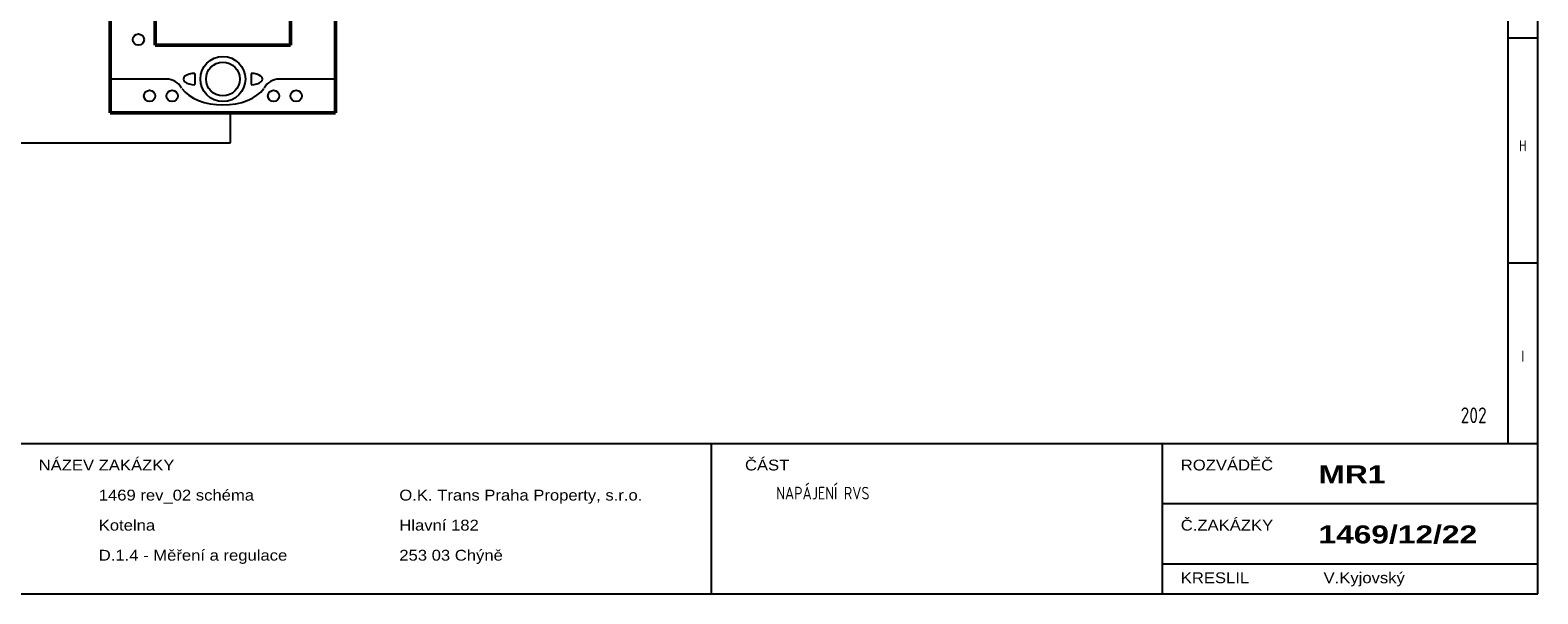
# Model space of a CAD drawing. Header units: millimetres. Extents: x 8 to 412, y 5 to 282.
# Tile 3 of 5: x 162 to 412, y 5 to 99. Entities that reach past the tile are written whole.
import ezdxf
from ezdxf.enums import TextEntityAlignment as Align

# ---------------------------------------------------------------- set-up
doc = ezdxf.new("R2010")
doc.units = ezdxf.units.MM
doc.linetypes.add('Caddy_Solid', pattern=[0])
doc.layers.add('Caddy_1', color=7, linetype='Caddy_Solid', lineweight=25)
doc.styles.add('Caddy_Arial', font='arial.ttf', dxfattribs={"width": 1.1})
doc.styles.add('Caddy_Arial Black', font='ariblk.ttf', dxfattribs={"width": 1.1})
doc.styles.add('Caddy_Vectorfont1p', font='isocp___.ttf', dxfattribs={"width": 0.9})

# ---------------------------------------------------------------- blocks, each defined once
blk = doc.blocks.new('9646912B40A1')
at = {"layer": 'Caddy_1', "color": 7, "linetype": 'Caddy_Solid', "lineweight": 25}
for p, q in [((412.5, 5), (412.5, 282.5)), ((407.5, 277.5), (407.5, 30)), ((407.5, 97.5), (412.5, 97.5)), ((412.5, 60), (407.5, 60)), ((7.5, 30), (412.5, 30)), ((275, 30), (275, 5)), ((350, 30), (350, 5)), ((350, 20), (412.5, 20)), ((350, 10), (412.5, 10)), ((7.5, 5), (412.5, 5))]:
    blk.add_line(p, q, dxfattribs=at)
at = {"layer": 'Caddy_1', "color": 7, "lineweight": 25, "style": 'Caddy_Vectorfont1p', "width": 0.9}
for s, p in [('H', (410, 78.61)), ('I', (410, 43.61))]:
    blk.add_text(s, height=1.84, dxfattribs=at).set_placement(p, align=Align.CENTER)
at = {"layer": 'Caddy_1', "color": 1, "lineweight": 25, "true_color": 0xff0000, "style": 'Caddy_Vectorfont1p', "width": 0.9}
blk.add_text('202', height=2.625, dxfattribs=at).set_placement((404, 33.38), align=Align.RIGHT)
at = {"layer": 'Caddy_1', "color": 7, "lineweight": 25}
for s, height, style, width, p in [('NÁZEV ZAKÁZKY', 1.8, 'Caddy_Arial', 1.1, (163.1, 25.52)), ('ČÁST', 1.8, 'Caddy_Arial', 1.1, (280.6, 25.52)), ('ROZVÁDĚČ', 1.8, 'Caddy_Arial', 1.1, (353.1, 25.52)), ('MR1', 3, 'Caddy_Arial Black', 1.1, (376, 23.38)), ('1469 rev_02 schéma', 1.8, 'Caddy_Arial', 1.1, (173.1, 20.52)), ('NAPÁJENÍ RVS', 2.1, 'Caddy_Vectorfont1p', 0.9, (285.8, 20.7)), ('O.K. Trans Praha Property, s.r.o.', 1.8, 'Caddy_Arial', 1.1, (223.1, 20.52)), ('Hlavní 182', 1.8, 'Caddy_Arial', 1.1, (223.1, 15.52)), ('Č.ZAKÁZKY', 1.8, 'Caddy_Arial', 1.1, (353.1, 15.52)), ('Kotelna', 1.8, 'Caddy_Arial', 1.1, (173.1, 15.52)), ('1469/12/22', 3, 'Caddy_Arial Black', 1.1, (376, 13.38)), ('D.1.4 - Měření a regulace', 1.8, 'Caddy_Arial', 1.1, (173.1, 10.52)), ('253 03 Chýně', 1.8, 'Caddy_Arial', 1.1, (223.1, 10.52)), ('KRESLIL', 1.8, 'Caddy_Arial', 1.1, (353.1, 6.77)), ('V.Kyjovský', 1.8, 'Caddy_Arial', 1.1, (376.85, 6.77))]:
    blk.add_text(s, height=height, dxfattribs=dict(at, style=style, width=width)).set_placement(p)
blk = doc.blocks.new('E1B37C5194CD')
at = {"layer": 'Caddy_1', "color": 7, "linetype": 'Caddy_Solid', "lineweight": 50}
for p, q in [((205, 107.5), (182.5, 107.5)), ((182.5, 107.5), (182.5, 96.25)), ((205, 96.25), (205, 107.5)), ((182.5, 96.25), (205, 96.25))]:
    blk.add_line(p, q, dxfattribs=at)
blk = doc.blocks.new('E0909002F8C4')
at = {"layer": 'Caddy_1', "color": 7, "linetype": 'Caddy_Solid', "lineweight": 50}
for p, q in [((175, 110), (212.5, 110)), ((175, 85), (175, 110)), ((212.5, 110), (212.5, 85)), ((212.5, 85), (175, 85))]:
    blk.add_line(p, q, dxfattribs=at)
blk = doc.blocks.new('8C3F3CC587A9')
at = {"layer": 'Caddy_1', "color": 7, "linetype": 'Caddy_Solid', "lineweight": 25}
for p, q in [((184.38, 90.62), (175, 90.62)), ((189.06, 91.56), (189.06, 89.69)), ((198.44, 91.56), (198.44, 89.69)), ((212.5, 90.62), (203.12, 90.62))]:
    blk.add_line(p, q, dxfattribs=at)
for centre, radius in [((179.69, 106.56), 0.938), ((207.81, 106.56), 0.938), ((179.69, 97.19), 0.938), ((193.75, 90.62), 3.75), ((193.75, 90.62), 2.81), ((181.56, 87.81), 0.938), ((185.31, 87.81), 0.938), ((202.19, 87.81), 0.938), ((205.94, 87.81), 0.938)]:
    blk.add_circle(centre, radius, dxfattribs=at)
for centre, major_axis, ratio, start_param, end_param in [((184.38, 87.81), (2.81, 0), 1, 0.487605, 1.570796), ((189.06, 90.62), (1.88, 0), 0.5, 1.570796, 4.712389), ((198.44, 90.62), (1.88, 0), 0.5, 4.712389, 7.853982), ((203.12, 87.81), (2.81, 0), 1, 1.570796, 2.654), ((193.75, 91), (7.5, 0), 0.625, 3.570371, 5.854407)]:
    blk.add_ellipse(centre, major_axis=major_axis, ratio=ratio, start_param=start_param, end_param=end_param, dxfattribs=at)
at = {"layer": 'Caddy_1'}
for name in ['E0909002F8C4', 'E1B37C5194CD']:
    blk.add_blockref(name, (0, 0, 1), dxfattribs=at)
at = {"layer": 'Caddy_1', "color": 7, "lineweight": 25, "style": 'Caddy_Vectorfont1p', "width": 0.9}
blk.add_attdef('$TAG160010', text='', height=1.84, dxfattribs=at).set_placement((172.53, 106.46), align=Align.RIGHT)

msp = doc.modelspace()

# ---------------------------------------------------------------- linework, layer by layer
at = {"layer": 'Caddy_1', "color": 7, "linetype": 'Caddy_Solid', "lineweight": 25}
for p, q in [((195, 80), (195, 85)), ((160, 80), (195, 80))]:
    msp.add_line(p, q, dxfattribs=at)

# ---------------------------------------------------------------- block references
at = {"layer": 'Caddy_1'}
msp.add_blockref('9646912B40A1', (0, 0, 1), dxfattribs=at)
ref = msp.add_blockref('8C3F3CC587A9', (0, 0, 1), dxfattribs=at)
ref.add_attrib('$TAG160010', 'A1.2', dxfattribs={"color": 7, "lineweight": 25, "height": 1.838, "style": 'Caddy_Vectorfont1p', "width": 0.9}).set_placement((172.53, 106.46), align=Align.RIGHT)

doc.saveas('drawing.dxf')
